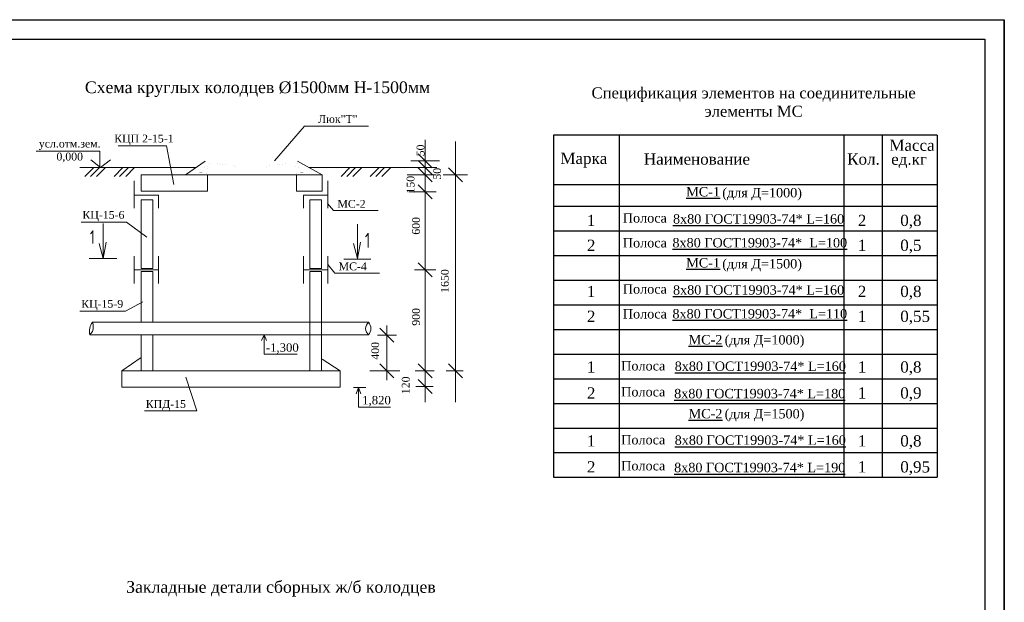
# Model space of a CAD drawing. Extents: x 0 to 361260, y 0 to 4201817.
# Tile 6 of 256: x 360317 to 360570, y 4193657 to 4193806. Entities that reach past the tile are written whole.
import ezdxf
from ezdxf.enums import TextEntityAlignment as Align

# ---------------------------------------------------------------- set-up
doc = ezdxf.new("R2010")
doc.units = 0
doc.header["$LTSCALE"] = 0.5
doc.header["$MEASUREMENT"] = 0
doc.layers.add('Водопровод 2', color=7, linetype='Continuous')
doc.layers.add('НВК_сервис', color=7, linetype='Continuous')
doc.styles.add('LYUDA', font='romans.shx', dxfattribs={"oblique": 15, "height": 3})
doc.styles.add('STANDART', font='romans.shx', dxfattribs={"width": 0.8, "height": 300})
doc.styles.add('TimesNew', font='times.ttf', dxfattribs={"height": 2.5})
doc.styles.add('TimesNewRomanCyr', font='times.ttf', dxfattribs={"width": 0.5, "height": 1})

msp = doc.modelspace()

# ---------------------------------------------------------------- linework, layer by layer
at = {"layer": 'Водопровод 2', "color": 0}
for p, q in [((360454.163, 4193776.47), (360454.163, 4193688.857)), ((360552.377, 4193776.47), (360454.163, 4193776.47)), ((360470.921, 4193776.47), (360470.921, 4193688.857)), ((360528.473, 4193776.47), (360528.473, 4193688.857)), ((360538.265, 4193776.47), (360538.265, 4193688.857)), ((360552.377, 4193776.47), (360552.377, 4193688.857)), ((360454.163, 4193763.837), (360552.377, 4193763.837)), ((360454.163, 4193758.265), (360552.377, 4193758.265)), ((360454.163, 4193751.956), (360552.377, 4193751.956)), ((360454.163, 4193745.646), (360552.377, 4193745.646)), ((360454.163, 4193739.336), (360552.377, 4193739.336)), ((360454.163, 4193733.026), (360552.377, 4193733.026)), ((360454.163, 4193726.716), (360552.377, 4193726.716)), ((360454.163, 4193720.406), (360552.377, 4193720.406)), ((360454.163, 4193714.096), (360552.377, 4193714.096)), ((360454.163, 4193707.786), (360552.377, 4193707.786)), ((360454.163, 4193701.477), (360552.377, 4193701.477)), ((360454.163, 4193695.167), (360552.377, 4193695.167)), ((360454.163, 4193688.857), (360552.377, 4193688.857))]:
    msp.add_line(p, q, dxfattribs=at)
at = {"layer": 'НВК_сервис', "color": 0, "linetype": 'ByBlock'}
for p, q in [((360149.526, 4193806.04), (360569.526, 4193806.04)), ((360569.526, 4193806.04), (360569.526, 4193509.04)), ((360569.526, 4193509.04), (360569.526, 4193806.04)), ((360169.526, 4193801.04), (360564.526, 4193801.04)), ((360564.526, 4193801.04), (360564.526, 4193514.04))]:
    msp.add_line(p, q, dxfattribs=at)
at = {"layer": 'НВК_сервис', "color": 0, "lineweight": 20}
for p, q in [((360382.727, 4193769.913), (360390.401, 4193778.743)), ((360390.42, 4193778.744), (360406.796, 4193778.744)), ((360421.291, 4193775.273), (360421.291, 4193708.062)), ((360429.018, 4193774.845), (360429.018, 4193708.062)), ((360338.052, 4193772.397), (360338.052, 4193768.197)), ((360342.682, 4193773.72), (360355.049, 4193773.72)), ((360356.991, 4193763.828), (360355.049, 4193773.72)), ((360338.192, 4193768.197), (360335.672, 4193770.157)), ((360338.192, 4193768.197), (360340.712, 4193770.157)), ((360364.984, 4193769.844), (360359.94, 4193766.339)), ((360388.598, 4193769.844), (360394.94, 4193766.339)), ((360417.591, 4193769.889), (360424.991, 4193769.889)), ((360419.491, 4193771.689), (360423.091, 4193768.089)), ((360419.491, 4193769.997), (360423.091, 4193766.397)), ((360362.614, 4193768.197), (360332.93, 4193768.197)), ((360334.198, 4193765.917), (360336.478, 4193768.197)), ((360335.638, 4193765.917), (360337.918, 4193768.197)), ((360337.198, 4193765.917), (360339.478, 4193768.197)), ((360341.638, 4193765.917), (360343.918, 4193768.197)), ((360343.078, 4193765.917), (360345.358, 4193768.197)), ((360344.638, 4193765.917), (360346.918, 4193768.197)), ((360424.291, 4193768.197), (360391.578, 4193768.197)), ((360399.757, 4193765.917), (360402.037, 4193768.197)), ((360401.197, 4193765.917), (360403.477, 4193768.197)), ((360402.757, 4193765.917), (360405.037, 4193768.197)), ((360407.197, 4193765.917), (360409.477, 4193768.197)), ((360408.637, 4193765.917), (360410.917, 4193768.197)), ((360410.197, 4193765.917), (360412.477, 4193768.197)), ((360419.491, 4193768.139), (360423.091, 4193764.539)), ((360427.218, 4193768.139), (360430.818, 4193764.539)), ((360346.819, 4193764.739), (360346.819, 4193757.739)), ((360348.619, 4193762.139), (360348.619, 4193766.339)), ((360348.619, 4193766.339), (360394.94, 4193766.339)), ((360365.54, 4193766.339), (360365.54, 4193762.139)), ((360388.34, 4193766.339), (360388.34, 4193762.139)), ((360394.94, 4193766.339), (360394.94, 4193762.139)), ((360396.34, 4193764.739), (360396.34, 4193757.739)), ((360416.691, 4193766.339), (360424.091, 4193766.339)), ((360425.933, 4193766.339), (360432.103, 4193766.339)), ((360365.54, 4193762.139), (360348.619, 4193762.139)), ((360394.94, 4193762.139), (360388.34, 4193762.139)), ((360419.491, 4193763.739), (360423.091, 4193760.139)), ((360346.819, 4193761.139), (360353.019, 4193761.139)), ((360346.819, 4193761.139), (360353.019, 4193761.139)), ((360348.619, 4193759.939), (360351.619, 4193759.939)), ((360348.619, 4193759.939), (360348.619, 4193744.318)), ((360351.619, 4193759.939), (360351.619, 4193744.318)), ((360353.019, 4193761.139), (360353.019, 4193757.739)), ((360390.14, 4193761.139), (360396.34, 4193761.139)), ((360390.14, 4193761.139), (360396.34, 4193761.139)), ((360390.14, 4193761.139), (360390.14, 4193757.739)), ((360391.74, 4193759.939), (360391.74, 4193745.519)), ((360391.74, 4193759.939), (360394.74, 4193759.939)), ((360394.74, 4193759.939), (360394.74, 4193745.519)), ((360417.091, 4193761.939), (360424.091, 4193761.939)), ((360396.326, 4193758.942), (360397.861, 4193757.139)), ((360397.861, 4193757.139), (360409.261, 4193757.139)), ((360351.619, 4193756.518), (360351.619, 4193742.283)), ((360344.88, 4193754.204), (360333.214, 4193754.204)), ((360338.831, 4193753.883), (360338.831, 4193747.803)), ((360344.88, 4193754.204), (360350.019, 4193750.318)), ((360403.927, 4193753.683), (360403.927, 4193747.603)), ((360348.619, 4193750.918), (360348.619, 4193742.286)), ((360337.871, 4193748.763), (360338.831, 4193744.923)), ((360338.831, 4193744.923), (360339.631, 4193749.083)), ((360338.831, 4193747.803), (360338.831, 4193744.923)), ((360402.967, 4193748.723), (360403.927, 4193744.883)), ((360403.927, 4193744.883), (360404.727, 4193749.043)), ((360403.927, 4193747.603), (360403.927, 4193744.723)), ((360335.311, 4193744.923), (360342.351, 4193744.923)), ((360346.819, 4193745.461), (360346.819, 4193738.461)), ((360353.019, 4193745.461), (360353.019, 4193738.461)), ((360390.14, 4193745.461), (360390.14, 4193738.461)), ((360391.74, 4193745.519), (360391.74, 4193742.275)), ((360394.74, 4193745.519), (360394.74, 4193742.272)), ((360396.34, 4193745.461), (360396.34, 4193738.461)), ((360407.367, 4193744.723), (360400.487, 4193744.723)), ((360346.819, 4193741.961), (360353.019, 4193741.961)), ((360348.619, 4193742.292), (360351.619, 4193742.292)), ((360390.14, 4193741.961), (360396.34, 4193741.961)), ((360391.74, 4193742.292), (360394.74, 4193742.292)), ((360396.356, 4193743.326), (360398.195, 4193741.126)), ((360419.491, 4193743.761), (360423.091, 4193740.161)), ((360348.619, 4193741.575), (360348.619, 4193734.718)), ((360348.619, 4193741.557), (360351.619, 4193741.557)), ((360351.619, 4193741.572), (360351.619, 4193734.718)), ((360391.74, 4193741.567), (360391.74, 4193727.995)), ((360391.74, 4193741.557), (360394.74, 4193741.557)), ((360394.74, 4193741.567), (360394.74, 4193727.995)), ((360398.163, 4193741.13), (360409.563, 4193741.13)), ((360348.619, 4193737.722), (360348.619, 4193728.55)), ((360351.619, 4193738.859), (360351.619, 4193728.55)), ((360344.555, 4193731.42), (360348.996, 4193733.756)), ((360344.555, 4193731.42), (360332.89, 4193731.42)), ((360336.166, 4193728.55), (360358.354, 4193728.55)), ((360354.552, 4193728.55), (360373.899, 4193728.55)), ((360370.137, 4193728.55), (360373.413, 4193728.55)), ((360373.899, 4193728.55), (360378.118, 4193728.55)), ((360375.945, 4193728.55), (360406.824, 4193728.55)), ((360391.74, 4193727.995), (360391.74, 4193716.118)), ((360394.74, 4193727.995), (360394.74, 4193716.118)), ((360409.703, 4193727.07), (360413.303, 4193723.47)), ((360411.503, 4193727.691), (360411.503, 4193713.718)), ((360336.101, 4193726.167), (360335.466, 4193725.33)), ((360335.466, 4193725.33), (360358.354, 4193725.33)), ((360348.619, 4193725.438), (360348.619, 4193716.118)), ((360351.619, 4193725.33), (360351.619, 4193716.118)), ((360351.619, 4193725.33), (360351.619, 4193723.33)), ((360354.552, 4193725.33), (360378.118, 4193725.33)), ((360371.336, 4193725.33), (360375.903, 4193725.33)), ((360375.903, 4193725.33), (360378.118, 4193725.33)), ((360378.118, 4193725.33), (360406.824, 4193725.33)), ((360409.075, 4193725.27), (360413.93, 4193725.27)), ((360343.619, 4193716.118), (360348.619, 4193719.518)), ((360399.54, 4193716.118), (360394.94, 4193719.118)), ((360409.703, 4193717.918), (360413.303, 4193714.318)), ((360419.491, 4193717.918), (360423.091, 4193714.318)), ((360427.218, 4193717.918), (360430.818, 4193714.318)), ((360343.619, 4193716.118), (360399.54, 4193716.118)), ((360343.619, 4193711.918), (360343.619, 4193716.118)), ((360360.019, 4193714.518), (360362.819, 4193705.918)), ((360399.54, 4193716.118), (360399.54, 4193711.918)), ((360407.085, 4193716.118), (360414.838, 4193716.118)), ((360407.793, 4193716.118), (360414.813, 4193716.118)), ((360418.765, 4193716.118), (360423.591, 4193716.118)), ((360399.54, 4193711.918), (360343.619, 4193711.918)), ((360419.491, 4193713.918), (360423.091, 4193710.318)), ((360349.447, 4193705.918), (360362.819, 4193705.918))]:
    msp.add_line(p, q, dxfattribs=at)
at = {"layer": 'НВК_сервис', "color": 0, "lineweight": 20, "ltscale": 2}
for p, q in [((360338.052, 4193772.397), (360321.699, 4193772.397)), ((360365.255, 4193766.339), (360388.739, 4193766.339)), ((360378.556, 4193716.124), (360369.594, 4193716.124))]:
    msp.add_line(p, q, dxfattribs=at)
at = {"layer": 'НВК_сервис', "lineweight": 20}
msp.add_line((360418.565, 4193741.961), (360424.016, 4193741.961), dxfattribs=at)
at = {"layer": 'НВК_сервис', "linetype": 'Continuous', "lineweight": 20}
for p, q in [((360380.108, 4193725.317), (360379.388, 4193723.877)), ((360380.108, 4193725.317), (360380.108, 4193720.421)), ((360380.108, 4193725.317), (360380.684, 4193723.877)), ((360380.108, 4193720.421), (360388.561, 4193720.421)), ((360426.644, 4193716.118), (360431.044, 4193716.118)), ((360402.923, 4193711.847), (360406.091, 4193711.847)), ((360404.219, 4193711.847), (360403.643, 4193710.263)), ((360404.219, 4193711.847), (360404.219, 4193706.807)), ((360404.219, 4193711.847), (360404.795, 4193710.263)), ((360418.916, 4193712.118), (360423.316, 4193712.118)), ((360404.219, 4193706.807), (360412.427, 4193706.807))]:
    msp.add_line(p, q, dxfattribs=at)
at = {"layer": 'НВК_сервис', "color": 0, "lineweight": 20, "const_width": 0.0071}
for points in [[(360376.791, 4193766.339), (360363.125, 4193766.339), (360363.125, 4193766.552, -0.4142136), (360363.48, 4193766.907), (360364.214, 4193766.907, 0.3695011), (360364.565, 4193767.207), (360364.984, 4193769.889), (360376.791, 4193769.889)], [(360376.791, 4193766.339), (360390.457, 4193766.339), (360390.457, 4193766.552, 0.4142136), (360390.102, 4193766.907), (360389.368, 4193766.907, -0.3695011), (360389.017, 4193767.207), (360388.598, 4193769.889), (360376.791, 4193769.889)]]:
    msp.add_lwpolyline(points, format="xyb", dxfattribs=at)
for points in [[(360365.552, 4193769.889), (360365.552, 4193769.14)], [(360365.787, 4193769.179), (360365.787, 4193769.889)], [(360387.795, 4193769.179), (360387.795, 4193769.889)], [(360388.03, 4193769.889), (360388.03, 4193769.14)], [(360365.552, 4193769.14), (360368.05, 4193769.14)], [(360366.071, 4193768.856), (360366.071, 4193769.14)], [(360373.312, 4193768.469), (360367.185, 4193769.25)], [(360373.312, 4193768.469), (360373.88, 4193768.469)], [(360373.88, 4193768.469), (360376.791, 4193768.469)], [(360379.702, 4193768.469), (360376.791, 4193768.469)], [(360380.269, 4193768.469), (360379.702, 4193768.469)], [(360380.269, 4193768.469), (360386.396, 4193769.25)], [(360388.03, 4193769.14), (360385.532, 4193769.14)], [(360387.511, 4193768.856), (360387.511, 4193769.14)]]:
    msp.add_lwpolyline(points, dxfattribs=at)
at = {"layer": 'НВК_сервис', "color": 0, "lineweight": 20}
for points in [[(360365.255, 4193766.339, 0.0071, 0.0071, 0), (360365.588, 4193768.553, 0.0071, 0.0071, -0.3711057), (360365.939, 4193768.856, 0.0071, 0.0071, 0), (360370.279, 4193768.856, 0, 0, 0)], [(360365.787, 4193769.179, 0.0071, 0.0071, 0), (360366.071, 4193769.179, 0.0071, 0.0071, 0), (360366.071, 4193769.179, 0.0071, 0.0071, -0.4142136), (360366.142, 4193769.25, 0.0071, 0.0071, 0), (360373.032, 4193769.25, 0.0071, 0, -0.4142136), (360373.21, 4193769.072, 0, 0, 0), (360373.312, 4193768.469, 0, 0, 0)], [(360373.88, 4193768.469, 0, 0, 0), (360373.987, 4193769.072, 0, 0.0071, -0.4142136), (360374.165, 4193769.25, 0.0071, 0.0071, 0), (360376.791, 4193769.25, 0, 0, 0)], [(360379.702, 4193768.469, 0, 0, 0), (360379.595, 4193769.072, 0, 0.0071, 0.4142136), (360379.417, 4193769.25, 0.0071, 0.0071, 0), (360376.791, 4193769.25, 0, 0, 0)], [(360387.795, 4193769.179, 0.0071, 0.0071, 0), (360387.511, 4193769.179, 0.0071, 0.0071, 0), (360387.511, 4193769.179, 0.0071, 0.0071, 0.4142136), (360387.44, 4193769.25, 0.0071, 0.0071, 0), (360380.549, 4193769.25, 0.0071, 0, 0.4142136), (360380.372, 4193769.072, 0, 0, 0), (360380.269, 4193768.469, 0, 0, 0)], [(360388.327, 4193766.339, 0.0071, 0.0071, 0), (360387.994, 4193768.553, 0.0071, 0.0071, 0.3711057), (360387.643, 4193768.856, 0.0071, 0.0071, 0), (360383.303, 4193768.856, 0, 0, 0)]]:
    msp.add_lwpolyline(points, format="xyseb", dxfattribs=at)
for centre, radius, start, end in [((360339.019, 4193726.244), 3.669, 141.04988, 194.42057), ((360332.718, 4193727.452), 3.618, 339.19661, 17.67382), ((360408.116, 4193726.94), 2.065, 128.75679, 231.24321), ((360404.75, 4193726.94), 2.625, 322.17133, 37.82867)]:
    msp.add_arc(centre, radius, start, end, dxfattribs=at)

# ---------------------------------------------------------------- texts
at = {"layer": 'Водопровод 2', "color": 0, "style": 'TimesNew'}
for s, p in [('Масса', (360540.1, 4193772.458)), ('Марка', (360455.895, 4193769.095)), ('Наименование', (360477.271, 4193768.916)), ('ед.кг', (360540.569, 4193768.876))]:
    msp.add_text(s, height=2.88, dxfattribs=at).set_placement(p)
msp.add_text('Кол.', height=2.88, dxfattribs=at).set_placement((360533.485, 4193768.916), align=Align.CENTER)
at = {"layer": 'Водопровод 2', "color": 0, "lineweight": -2, "style": 'TimesNewRomanCyr'}
for s, height, p in [('%%UМС-1', 2.4, (360488.106, 4193760.784)), ('(для Д=1000)', 2.4, (360497.331, 4193760.534)), ('1        ', 2.88, (360462.691, 4193753.201)), ('Полоса', 2.4, (360471.879, 4193754.074)), ('%%U8х80 ГОСТ19903-74* L=160', 2.4, (360484.722, 4193753.832)), ('2        0,8', 2.88, (360532.023, 4193753.201)), ('2        ', 2.88, (360462.691, 4193746.837)), ('Полоса', 2.4, (360471.879, 4193747.71)), ('%%U8х80 ГОСТ19903-74*  L=100', 2.4, (360484.578, 4193747.729)), ('1        0,5', 2.88, (360532.023, 4193746.837)), ('%%UМС-1', 2.4, (360488.106, 4193742.593)), ('(для Д=1500)', 2.4, (360497.331, 4193742.343)), ('1        ', 2.88, (360462.691, 4193735.01)), ('Полоса', 2.4, (360471.879, 4193735.883)), ('%%U8х80 ГОСТ19903-74* L=160', 2.4, (360484.722, 4193735.641)), ('2        0,8', 2.88, (360532.023, 4193735.01)), ('Полоса', 2.4, (360471.879, 4193729.519)), ('%%U8х80 ГОСТ19903-74*  L=110', 2.4, (360484.578, 4193729.538)), ('2        ', 2.88, (360462.691, 4193728.646)), ('1        0,55', 2.88, (360532.023, 4193728.646)), ('%%UМС-2', 2.4, (360488.714, 4193722.893)), ('(для Д=1000)', 2.4, (360497.951, 4193722.864)), ('1        ', 2.88, (360462.691, 4193715.674)), ('Полоса', 2.4, (360471.466, 4193716.209)), ('%%U8х80 ГОСТ19903-74* L=160', 2.4, (360485.157, 4193716.102)), ('1        0,8', 2.88, (360532.023, 4193715.674)), ('2        ', 2.88, (360462.691, 4193709.02)), ('Полоса', 2.4, (360471.466, 4193709.555)), ('1        0,9', 2.88, (360532.023, 4193709.02)), ('%%U8х80 ГОСТ19903-74* L=180', 2.4, (360485.013, 4193709.096)), ('%%UМС-2', 2.4, (360488.714, 4193703.963)), ('(для Д=1500)', 2.4, (360497.951, 4193703.934)), ('1        ', 2.88, (360462.691, 4193696.745)), ('Полоса', 2.4, (360471.466, 4193697.28)), ('%%U8х80 ГОСТ19903-74* L=160', 2.4, (360485.157, 4193697.172)), ('1        0,8', 2.88, (360532.023, 4193696.745)), ('2        ', 2.88, (360462.691, 4193690.09)), ('Полоса', 2.4, (360471.466, 4193690.625)), ('%%U8х80 ГОСТ19903-74* L=190', 2.4, (360485.013, 4193690.167)), ('1        0,95', 2.88, (360532.023, 4193690.09))]:
    msp.add_text(s, height=height, dxfattribs=at).set_placement(p)
at = {"layer": 'НВК_сервис', "color": 0, "lineweight": 20, "style": 'STANDART', "width": 0.7}
msp.add_text('1', height=3.52, dxfattribs=at).set_placement((360336.751, 4193752.123), align=Align.TOP_RIGHT)
msp.add_text('1', height=3.84, dxfattribs=at).set_placement((360405.847, 4193747.603))
at = {"layer": 'НВК_сервис', "color": 0, "lineweight": 20, "ltscale": 0.25, "attachment_point": 2, "style": 'LYUDA'}
for s, insert, char_height, width in [('{\\fTimes New Roman|b0|i0|c204|p18;\\H0.5769x;\\Q0;Схема круглых колодцев %%C1500мм\\fTimes New Roman|b0|i0|c0|p18; \\fTimes New Roman|b0|i0|c204|p18;Н-1500мм}', (360378.381, 4193790.228), 5.2, 107.28023), ('{\\fTimes New Roman|b0|i0|c204|p18;\\Q0;Люк"Т"}', (360398.921, 4193781.606), 2, 18.02741), ('{\\fTimes New Roman|b0|i0|c204|p18;\\Q0;усл.отм.зем. 0,000}', (360330.308, 4193775.319), 2, 15.78135), ('{\\fTimes New Roman|b0|i0|c204|p18;\\Q0;КЦП 2\\fTimes New Roman|b0|i0|c0|p18;-\\fTimes New Roman|b0|i0|c204|p18;15-1}', (360349.291, 4193776.605), 2, 15.33795), ('{\\fTimes New Roman|b0|i0|c204|p18;\\Q0;МС-2}', (360402.439, 4193759.884), 2, 8.99406), ('{\\fTimes New Roman|b0|i0|c204|p18;\\Q0;КЦ\\fTimes New Roman|b0|i0|c0|p18;-\\fTimes New Roman|b0|i0|c204|p18;15-6 }', (360338.941, 4193757.046), 2, 19.38033), ('{\\fTimes New Roman|b0|i0|c204|p18;\\Q0;МС-4}', (360402.741, 4193743.875), 2, 8.99406), ('{\\fTimes New Roman|b0|i0|c204|p18;\\Q0;КЦ\\fTimes New Roman|b0|i0|c0|p18;-\\fTimes New Roman|b0|i0|c204|p18;15-9 }', (360338.616, 4193734.262), 2, 19.38033), ('{\\fTimes New Roman|b0|i0|c204|p18;\\H0.5769x;\\Q0;-1,300}', (360384.716, 4193723.157), 3.744, 11.36257), ('{\\fTimes New Roman|b0|i0|c204|p18;\\H0.5769x;\\Q0;1,820}', (360408.827, 4193709.687), 3.744, 10.9556), ('{\\fTimes New Roman|b0|i0|c204|p18;\\Q0;КПД\\fTimes New Roman|b0|i0|c0|p18;-\\fTimes New Roman|b0|i0|c204|p18;15}', (360354.917, 4193708.624), 2, 12.08911), ('{\\fTimes New Roman|b0|i0|c204|p18;\\H0.5769x;\\Q0;Закладные детали сборных ж/б колодцев}', (360384.374, 4193662.285), 5.2, 96.42539)]:
    msp.add_mtext(s, dxfattribs=dict(at, insert=insert, char_height=char_height, width=width))
at = {"layer": 'НВК_сервис', "color": 0, "linetype": 'Continuous', "lineweight": 13, "ltscale": 0.13, "insert": (360505.362, 4193784.927), "char_height": 2.8224, "width": 87.37576, "attachment_point": 5}
msp.add_mtext('{\\fTimes New Roman|b0|i0|c204|p18;Спецификация элементов на соединительные элементы МС}', dxfattribs=at)
at = {"layer": 'НВК_сервис', "color": 0, "lineweight": 20, "ltscale": 0.25, "char_height": 2, "attachment_point": 2, "rotation": 90, "style": 'LYUDA'}
for s, insert, width in [('{\\fTimes New Roman|b0|i0|c204|p18;\\Q0;50}', (360419.095, 4193772.566), 19.8), ('{\\fTimes New Roman|b0|i0|c204|p18;\\Q0;50}', (360423.339, 4193766.589), 19.8), ('{\\fTimes New Roman|b0|i0|c204|p18;\\Q0;150}', (360416.545, 4193763.782), 19.8), ('{\\fTimes New Roman|b0|i0|c204|p18;\\Q0;600}', (360417.932, 4193753.244), 9.38962), ('{\\fTimes New Roman|b0|i0|c204|p18;\\Q0;1650\\fTimes New Roman|b0|i0|c0|p18; }', (360425.321, 4193739.112), 19.8), ('{\\fTimes New Roman|b0|i0|c204|p18;\\Q0;900}', (360417.932, 4193729.937), 15.11067), ('{\\fTimes New Roman|b0|i0|c204|p18;\\Q0;400}', (360407.491, 4193721.239), 19.8), ('{\\fTimes New Roman|b0|i0|c204|p18;\\Q0;120}', (360415.306, 4193712.41), 19.8)]:
    msp.add_mtext(s, dxfattribs=dict(at, insert=insert, width=width))

doc.saveas('drawing.dxf')
